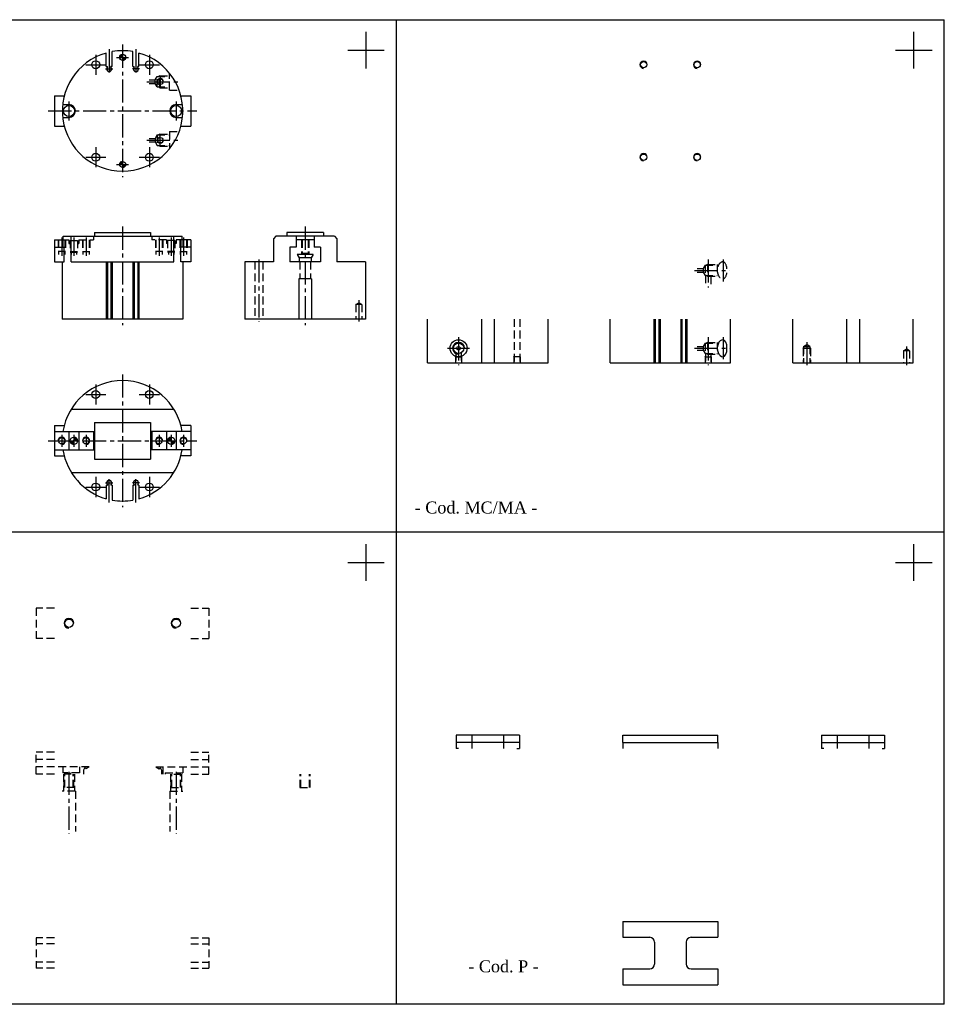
# Model space of a CAD drawing. Header units: millimetres. Extents: x 1404 to 2754, y 1694 to 2503.
# Tile 2 of 2: x 1995 to 2754, y 1694 to 2503. Entities that reach past the tile are written whole.
import ezdxf

# ---------------------------------------------------------------- set-up
doc = ezdxf.new("R2010")
doc.units = ezdxf.units.MM
doc.linetypes.add('CENTER2', pattern=[28.575, 19.05, -3.175, 3.175, -3.175])
doc.linetypes.add('DASHED2', pattern=[9.525, 6.35, -3.175])
doc.layers.add('1', color=2, linetype='DASHED2')
doc.layers.add('2', color=1, linetype='CENTER2')
doc.styles.get("Standard").update_dxf_attribs({"font": 'isocp.shx', "bigfont": 'chineset.shx'})

msp = doc.modelspace()

# ---------------------------------------------------------------- hatches: boundary and pattern name
h = msp.add_hatch()
h.set_pattern_fill('ANSI31', scale=0.025, style=0)
h.set_pattern_definition([(45, (1584.50592, 2191.26899), (-0.056126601, 0.056126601), [])])
h.paths.add_polyline_path([(2079.36, 2474.86, 0.414214), (2076.86, 2472.36), (2079.36, 2472.36)])
h.paths.add_polyline_path([(2079.36, 2472.36), (2079.36, 2469.86, 0.414214), (2081.86, 2472.36)])
h.paths.add_polyline_path([(2079.36, 2386.86, 0.414214), (2076.86, 2384.36), (2079.36, 2384.36)])
h.paths.add_polyline_path([(2081.86, 2384.36), (2079.36, 2384.36), (2079.36, 2381.86, 0.414214)])
h = msp.add_hatch()
h.set_pattern_fill('ANSI31', scale=0.025, style=0)
h.set_pattern_definition([(135, (2568.22237, 2071.216585), (0.056126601, 0.056126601), [])])
h.paths.add_polyline_path([(2039.36, 2160.36, -0.414214), (2042.36, 2157.36), (2039.36, 2157.36)])
h.paths.add_polyline_path([(2039.36, 2154.36, -0.414214), (2036.36, 2157.36), (2039.36, 2157.36)])
h = msp.add_hatch()
h.set_pattern_fill('ANSI31', scale=0.025, style=0)
h.set_pattern_definition([(45, (1590.50592, 2071.216585), (-0.056126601, 0.056126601), [])])
h.paths.add_polyline_path([(2119.36, 2160.36, 0.414214), (2116.36, 2157.36), (2119.36, 2157.36)])
h.paths.add_polyline_path([(2119.36, 2154.36, 0.414214), (2122.36, 2157.36), (2119.36, 2157.36)])

# ---------------------------------------------------------------- linework, layer by layer
at = {"color": 7}
for p, q in [((1404.36, 2503.36), (2754.36, 2503.36)), ((2304.36, 1694.29), (2304.36, 2503.36)), ((2754.36, 1694.29), (2754.36, 2503.36)), ((2279.36, 2463.36), (2279.36, 2493.36)), ((2729.36, 2463.36), (2729.36, 2493.36)), ((2065.86, 2464.86), (2065.86, 2475.98)), ((2070.86, 2464.86), (2070.86, 2477.12)), ((2087.86, 2464.86), (2087.86, 2477.12)), ((2092.86, 2464.86), (2092.86, 2475.98)), ((2264.36, 2478.36), (2294.36, 2478.36)), ((2714.36, 2478.36), (2744.36, 2478.36)), ((2065.86, 2464.86), (2066.86, 2464.86)), ((2066.86, 2464.33), (2066.86, 2464.86)), ((2069.86, 2464.33), (2069.86, 2464.86)), ((2070.86, 2464.86), (2069.86, 2464.86)), ((2087.86, 2464.86), (2088.86, 2464.86)), ((2088.86, 2464.33), (2088.86, 2464.86)), ((2091.86, 2464.33), (2091.86, 2464.86)), ((2092.86, 2464.86), (2091.86, 2464.86)), ((2023.36, 2440.86), (2031.47, 2440.86)), ((2023.36, 2440.86), (2023.36, 2415.86)), ((2127.26, 2440.86), (2135.36, 2440.86)), ((2135.36, 2440.86), (2135.36, 2415.86)), ((2030.14, 2433.61), (2035.36, 2433.61)), ((2123.36, 2433.61), (2128.58, 2433.61)), ((2030.14, 2423.11), (2035.36, 2423.11)), ((2123.36, 2423.11), (2128.58, 2423.11)), ((2023.36, 2415.86), (2031.47, 2415.86)), ((2127.26, 2415.86), (2135.36, 2415.86)), ((2023.36, 2322.36), (2030.44, 2322.36)), ((2023.36, 2322.36), (2023.36, 2304.36)), ((2030.44, 2325.36), (2128.29, 2325.36)), ((2030.44, 2316.36), (2030.44, 2325.36)), ((2037.24, 2304.36), (2037.24, 2325.36)), ((2056.36, 2328.36), (2102.36, 2328.36)), ((2056.36, 2328.36), (2056.36, 2325.36)), ((2102.36, 2328.36), (2102.36, 2325.36)), ((2121.49, 2304.36), (2121.49, 2325.36)), ((2128.29, 2316.36), (2128.29, 2325.36)), ((2135.36, 2322.36), (2128.29, 2322.36)), ((2135.36, 2322.36), (2135.36, 2304.36)), ((2205.36, 2325.36), (2203.36, 2323.36)), ((2203.36, 2323.36), (2203.36, 2304.36)), ((2253.36, 2325.36), (2205.36, 2325.36)), ((2244.36, 2328.36), (2214.36, 2328.36)), ((2214.36, 2328.36), (2214.36, 2325.36)), ((2221.86, 2325.36), (2221.86, 2316.36)), ((2236.86, 2322.36), (2221.86, 2322.36)), ((2236.86, 2325.36), (2236.86, 2316.36)), ((2244.36, 2328.36), (2244.36, 2325.36)), ((2253.36, 2325.36), (2255.36, 2323.36)), ((2255.36, 2323.36), (2255.36, 2304.36)), ((2023.36, 2316.36), (2031.47, 2316.36)), ((2031.47, 2304.36), (2031.47, 2316.36)), ((2127.26, 2304.36), (2127.26, 2316.36)), ((2135.36, 2316.36), (2127.26, 2316.36)), ((2216.86, 2316.36), (2216.86, 2304.36)), ((2221.86, 2316.36), (2216.86, 2316.36)), ((2241.86, 2316.36), (2236.86, 2316.36)), ((2241.86, 2316.36), (2241.86, 2304.36)), ((2222.86, 2310.36), (2224.36, 2307.76)), ((2235.86, 2310.36), (2222.86, 2310.36)), ((2224.36, 2307.76), (2224.36, 2304.36)), ((2234.36, 2307.76), (2224.36, 2307.76)), ((2235.86, 2310.36), (2234.36, 2307.76)), ((2234.36, 2307.76), (2234.36, 2304.36)), ((2023.36, 2304.36), (2031.47, 2304.36)), ((2029.86, 2304.36), (2029.86, 2257.36)), ((2037.24, 2304.36), (2121.49, 2304.36)), ((2065.86, 2304.36), (2065.86, 2257.36)), ((2066.86, 2304.36), (2066.86, 2257.36)), ((2069.86, 2304.36), (2069.86, 2257.36)), ((2070.86, 2304.36), (2070.86, 2257.36)), ((2087.86, 2304.36), (2087.86, 2257.36)), ((2088.86, 2304.36), (2088.86, 2257.36)), ((2091.86, 2304.36), (2091.86, 2257.36)), ((2092.86, 2304.36), (2092.86, 2257.36)), ((2135.36, 2304.36), (2127.26, 2304.36)), ((2128.86, 2304.36), (2128.86, 2257.36)), ((2179.86, 2304.36), (2179.86, 2257.36)), ((2203.36, 2304.36), (2179.86, 2304.36)), ((2241.86, 2304.36), (2216.86, 2304.36)), ((2278.86, 2304.36), (2255.36, 2304.36)), ((2278.86, 2304.36), (2278.86, 2257.36)), ((2224.11, 2290.36), (2224.11, 2257.36)), ((2234.61, 2290.36), (2224.11, 2290.36)), ((2234.61, 2290.36), (2234.61, 2257.36)), ((2128.86, 2257.36), (2029.86, 2257.36)), ((2278.86, 2257.36), (2179.86, 2257.36)), ((2329.86, 2221.36), (2329.86, 2257.36)), ((2374.11, 2257.36), (2374.11, 2221.36)), ((2384.61, 2257.36), (2384.61, 2221.36)), ((2428.86, 2221.36), (2428.86, 2257.36)), ((2479.86, 2221.36), (2479.86, 2257.36)), ((2515.86, 2257.36), (2515.86, 2221.36)), ((2516.86, 2257.36), (2516.86, 2221.36)), ((2519.86, 2257.36), (2519.86, 2221.36)), ((2520.86, 2257.36), (2520.86, 2221.36)), ((2537.86, 2257.36), (2537.86, 2221.36)), ((2538.86, 2257.36), (2538.86, 2221.36)), ((2541.86, 2257.36), (2541.86, 2221.36)), ((2542.86, 2257.36), (2542.86, 2221.36)), ((2578.86, 2221.36), (2578.86, 2257.36)), ((2629.86, 2221.36), (2629.86, 2257.36)), ((2674.11, 2257.36), (2674.11, 2221.36)), ((2684.61, 2257.36), (2684.61, 2221.36)), ((2728.86, 2221.36), (2728.86, 2257.36)), ((2329.86, 2221.36), (2428.86, 2221.36)), ((2479.86, 2221.36), (2578.86, 2221.36)), ((2629.86, 2221.36), (2728.86, 2221.36)), ((2037.24, 2183.36), (2121.49, 2183.36)), ((2023.36, 2169.86), (2023.36, 2144.86)), ((2023.36, 2169.86), (2031.47, 2169.86)), ((2056.36, 2172.36), (2056.36, 2142.36)), ((2056.36, 2172.36), (2102.36, 2172.36)), ((2102.36, 2172.36), (2102.36, 2142.36)), ((2135.36, 2169.86), (2127.26, 2169.86)), ((2135.36, 2169.86), (2135.36, 2144.86)), ((2023.36, 2164.86), (2056.36, 2164.86)), ((2035.36, 2164.86), (2035.36, 2149.86)), ((2043.36, 2164.86), (2043.36, 2149.86)), ((2055.36, 2164.86), (2055.36, 2149.86)), ((2135.36, 2164.86), (2102.36, 2164.86)), ((2103.36, 2164.86), (2103.36, 2149.86)), ((2115.36, 2164.86), (2115.36, 2149.86)), ((2123.36, 2164.86), (2123.36, 2149.86)), ((2023.36, 2149.86), (2056.36, 2149.86)), ((2023.36, 2144.86), (2031.47, 2144.86)), ((2135.36, 2149.86), (2102.36, 2149.86)), ((2135.36, 2144.86), (2127.26, 2144.86)), ((2056.36, 2142.36), (2102.36, 2142.36)), ((2037.24, 2131.36), (2121.49, 2131.36)), ((2065.86, 2120.86), (2065.86, 2109.73)), ((2065.86, 2120.86), (2066.86, 2120.86)), ((2066.86, 2121.39), (2066.86, 2120.86)), ((2069.86, 2121.39), (2069.86, 2120.86)), ((2070.86, 2120.86), (2069.86, 2120.86)), ((2070.86, 2120.86), (2070.86, 2108.59)), ((2087.86, 2120.86), (2087.86, 2108.59)), ((2087.86, 2120.86), (2088.86, 2120.86)), ((2088.86, 2121.39), (2088.86, 2120.86)), ((2091.86, 2121.39), (2091.86, 2120.86)), ((2092.86, 2120.86), (2091.86, 2120.86)), ((2092.86, 2120.86), (2092.86, 2109.73)), ((2754.36, 2082.36), (1404.36, 2082.36)), ((2279.36, 2042.36), (2279.36, 2072.36)), ((2729.36, 2042.36), (2729.36, 2072.36)), ((2264.36, 2057.36), (2294.36, 2057.36)), ((2714.36, 2057.36), (2744.36, 2057.36)), ((2405.36, 1915.36), (2353.36, 1915.36)), ((2353.36, 1915.36), (2353.36, 1909.36)), ((2366.36, 1915.36), (2366.36, 1909.36)), ((2392.36, 1915.36), (2392.36, 1909.36)), ((2405.36, 1915.36), (2405.36, 1909.36)), ((2490.36, 1909.36), (2490.36, 1915.36)), ((2490.36, 1915.36), (2568.36, 1915.36)), ((2568.36, 1909.36), (2568.36, 1915.36)), ((2653.36, 1915.36), (2705.36, 1915.36)), ((2653.36, 1915.36), (2653.36, 1909.36)), ((2666.36, 1915.36), (2666.36, 1909.36)), ((2692.36, 1915.36), (2692.36, 1909.36)), ((2705.36, 1915.36), (2705.36, 1909.36)), ((2405.36, 1909.36), (2353.36, 1909.36)), ((2490.36, 1909.36), (2568.36, 1909.36)), ((2653.36, 1909.36), (2705.36, 1909.36)), ((2490.36, 1762.36), (2568.36, 1762.36)), ((2490.36, 1762.36), (2490.36, 1749.36)), ((2568.36, 1762.36), (2568.36, 1749.36)), ((2490.36, 1749.36), (2512.36, 1749.36)), ((2546.36, 1749.36), (2568.36, 1749.36)), ((2516.36, 1745.36), (2516.36, 1727.36)), ((2542.36, 1745.36), (2542.36, 1727.36)), ((2490.36, 1723.36), (2512.36, 1723.36)), ((2490.36, 1723.36), (2490.36, 1710.36)), ((2546.36, 1723.36), (2568.36, 1723.36)), ((2568.36, 1723.36), (2568.36, 1710.36)), ((2490.36, 1710.36), (2568.36, 1710.36)), ((2754.36, 1694.29), (1404.36, 1694.29))]:
    msp.add_line(p, q, dxfattribs=at)
at = {"color": 7, "linetype": 'DASHED2'}
for p, q in [((2008.36, 2019.86), (2008.36, 1994.86)), ((2023.36, 2019.86), (2008.36, 2019.86)), ((2135.36, 2019.86), (2150.36, 2019.86)), ((2150.36, 2019.86), (2150.36, 1994.86)), ((2023.36, 1994.86), (2008.36, 1994.86)), ((2135.36, 1994.86), (2150.36, 1994.86)), ((2008.36, 1883.36), (2008.36, 1901.36)), ((2023.36, 1901.36), (2008.36, 1901.36)), ((2135.36, 1901.36), (2150.36, 1901.36)), ((2150.36, 1883.36), (2150.36, 1901.36)), ((2353.36, 1909.36), (2353.36, 1904.36)), ((2355.36, 1904.36), (2353.36, 1904.36)), ((2366.36, 1909.36), (2366.36, 1904.36)), ((2392.36, 1909.36), (2392.36, 1904.36)), ((2403.36, 1904.36), (2405.36, 1904.36)), ((2405.36, 1909.36), (2405.36, 1904.36)), ((2490.36, 1909.36), (2490.36, 1904.36)), ((2568.36, 1909.36), (2568.36, 1904.36)), ((2653.36, 1909.36), (2653.36, 1904.36)), ((2655.36, 1904.36), (2653.36, 1904.36)), ((2666.36, 1909.36), (2666.36, 1904.36)), ((2692.36, 1909.36), (2692.36, 1904.36)), ((2703.36, 1904.36), (2705.36, 1904.36)), ((2705.36, 1909.36), (2705.36, 1904.36)), ((2023.36, 1895.36), (2008.36, 1895.36)), ((2135.36, 1895.36), (2150.36, 1895.36)), ((2023.36, 1883.36), (2008.36, 1883.36)), ((2135.36, 1883.36), (2150.36, 1883.36)), ((2008.36, 1748.86), (2008.36, 1723.86)), ((2023.36, 1748.86), (2008.36, 1748.86)), ((2135.36, 1748.86), (2150.36, 1748.86)), ((2150.36, 1748.86), (2150.36, 1723.86)), ((2023.36, 1743.86), (2008.36, 1743.86)), ((2135.36, 1743.86), (2150.36, 1743.86)), ((2023.36, 1728.86), (2008.36, 1728.86)), ((2023.36, 1723.86), (2008.36, 1723.86)), ((2135.36, 1728.86), (2150.36, 1728.86)), ((2135.36, 1723.86), (2150.36, 1723.86))]:
    msp.add_line(p, q, dxfattribs=at)
at = {"color": 7}
for centre, radius in [((2057.36, 2466.36), 3.25), ((2079.36, 2472.36), 2.5), ((2101.36, 2466.36), 3.25), ((2507.36, 2466.36), 2.59), ((2551.36, 2466.36), 2.59), ((2110.36, 2452.36), 2.23), ((2035.36, 2428.36), 4.5), ((2123.36, 2428.36), 4.5), ((2110.36, 2404.36), 2.23), ((2057.36, 2390.36), 3.25), ((2079.36, 2384.36), 2.5), ((2101.36, 2390.36), 3.25), ((2507.36, 2390.36), 2.59), ((2551.36, 2390.36), 2.59), ((2355.36, 2233.36), 7), ((2355.36, 2233.36), 4.28), ((2355.36, 2233.36), 1.5), ((2057.36, 2195.36), 3.25), ((2101.36, 2195.36), 3.25), ((2039.36, 2157.36), 3), ((2119.36, 2157.36), 3), ((2029.36, 2157.36), 2.59), ((2049.36, 2157.36), 2.59), ((2109.36, 2157.36), 2.59), ((2129.36, 2157.36), 2.59), ((2057.36, 2119.36), 3.25), ((2101.36, 2119.36), 3.25), ((2035.36, 2007.36), 3.46), ((2123.36, 2007.36), 3.46)]:
    msp.add_circle(centre, radius, dxfattribs=at)
for centre, radius, start, end in [((2079.36, 2428.36), 49.5, 105.82662, 74.17338), ((2079.36, 2428.36), 49.5, 80.11233, 99.88767), ((2507.36, 2466.36), 3, 0, 270), ((2551.36, 2466.36), 3, 0, 270), ((2068.36, 2462.86), 2.1, 135.58469, 44.41531), ((2090.36, 2462.86), 2.1, 135.58469, 44.41531), ((2110.36, 2452.36), 2.5, 0, 270), ((2035.36, 2428.36), 5.25, 270, 90), ((2123.36, 2428.36), 5.25, 90, 270), ((2110.36, 2404.36), 2.5, 90, 0), ((2507.36, 2390.36), 3, 0, 270), ((2551.36, 2390.36), 3, 0, 270), ((2355.36, 2233.36), 4.86, 0, 270), ((2079.36, 2157.36), 49.5, 8.71474, 171.28526), ((2029.36, 2157.36), 3, 270, 180), ((2049.36, 2157.36), 3, 270, 180), ((2109.36, 2157.36), 3, 0, 270), ((2129.36, 2157.36), 3, 0, 270), ((2079.36, 2157.36), 49.5, 188.71474, 254.17338), ((2079.36, 2157.36), 49.5, 285.82662, 351.28526), ((2068.36, 2122.86), 2.1, 315.58469, 224.41531), ((2090.36, 2122.86), 2.1, 315.58469, 224.41531), ((2079.36, 2157.36), 49.5, 260.11233, 279.88767), ((2035.36, 2007.36), 4, 0, 270), ((2123.36, 2007.36), 4, 0, 270), ((2512.36, 1745.36), 4, 0, 90), ((2546.36, 1745.36), 4, 90, 180), ((2512.36, 1727.36), 4, 270, 0), ((2546.36, 1727.36), 4, 180, 270)]:
    msp.add_arc(centre, radius, start, end, dxfattribs=at)
for ratio, start_param, end_param in [(0.684658, 0, 3.141593), (0.456662, 3.141593, 6.283185)]:
    msp.add_ellipse((2572.66, 2233.36), major_axis=(0, 7), ratio=ratio, start_param=start_param, end_param=end_param, dxfattribs=at)
at = {"layer": '1', "color": 7}
for p, q in [((2101.26, 2453.86), (2106.26, 2453.86)), ((2106.26, 2453.86), (2107.86, 2456.64)), ((2106.26, 2450.86), (2106.26, 2453.86)), ((2107.86, 2456.64), (2117.86, 2456.64)), ((2107.86, 2448.08), (2107.86, 2456.64)), ((2109.86, 2457.22), (2108.86, 2456.64)), ((2109.86, 2447.5), (2109.86, 2457.22)), ((2109.86, 2457.22), (2117.86, 2457.22)), ((2117.86, 2445.36), (2117.86, 2459.47)), ((2101.26, 2450.86), (2106.26, 2450.86)), ((2107.86, 2448.08), (2106.26, 2450.86)), ((2107.86, 2448.08), (2117.86, 2448.08)), ((2109.86, 2447.5), (2108.86, 2448.08)), ((2109.86, 2447.5), (2117.86, 2447.5)), ((2117.86, 2445.36), (2125.85, 2445.36)), ((2117.86, 2411.36), (2117.86, 2397.24)), ((2117.86, 2411.36), (2125.85, 2411.36)), ((2101.26, 2405.86), (2106.26, 2405.86)), ((2107.86, 2408.64), (2106.26, 2405.86)), ((2106.26, 2405.86), (2106.26, 2402.86)), ((2107.86, 2408.64), (2117.86, 2408.64)), ((2107.86, 2408.64), (2107.86, 2400.08)), ((2109.86, 2409.22), (2108.86, 2408.64)), ((2109.86, 2409.22), (2109.86, 2399.5)), ((2109.86, 2409.22), (2117.86, 2409.22)), ((2101.26, 2402.86), (2106.26, 2402.86)), ((2106.26, 2402.86), (2107.86, 2400.08)), ((2107.86, 2400.08), (2117.86, 2400.08)), ((2109.86, 2399.5), (2108.86, 2400.08)), ((2109.86, 2399.5), (2117.86, 2399.5)), ((2026.36, 2322.36), (2026.36, 2312.86)), ((2026.77, 2322.36), (2026.77, 2310.36)), ((2030.44, 2322.36), (2035.36, 2322.36)), ((2031.95, 2322.36), (2031.95, 2310.36)), ((2032.36, 2322.36), (2032.36, 2312.86)), ((2035.36, 2322.36), (2035.36, 2319.36)), ((2035.36, 2322.36), (2035.36, 2319.36)), ((2043.36, 2322.36), (2055.36, 2322.36)), ((2043.36, 2322.36), (2043.36, 2319.36)), ((2046.36, 2322.36), (2046.36, 2312.86)), ((2046.77, 2322.36), (2046.77, 2310.36)), ((2051.95, 2322.36), (2051.95, 2310.36)), ((2052.36, 2322.36), (2052.36, 2312.86)), ((2055.36, 2325.36), (2055.36, 2322.36)), ((2103.36, 2325.36), (2103.36, 2322.36)), ((2115.36, 2322.36), (2103.36, 2322.36)), ((2106.36, 2322.36), (2106.36, 2312.86)), ((2106.77, 2322.36), (2106.77, 2310.36)), ((2111.95, 2322.36), (2111.95, 2310.36)), ((2112.36, 2322.36), (2112.36, 2312.86)), ((2115.36, 2322.36), (2115.36, 2319.36)), ((2128.29, 2322.36), (2123.36, 2322.36)), ((2123.36, 2322.36), (2123.36, 2319.36)), ((2123.36, 2322.36), (2123.36, 2319.36)), ((2126.36, 2322.36), (2126.36, 2312.86)), ((2126.77, 2322.36), (2126.77, 2310.36)), ((2131.95, 2322.36), (2131.95, 2310.36)), ((2132.36, 2322.36), (2132.36, 2312.86)), ((2226.36, 2322.36), (2226.36, 2311.36)), ((2226.77, 2322.36), (2226.77, 2310.36)), ((2231.95, 2322.36), (2231.95, 2310.36)), ((2232.36, 2322.36), (2232.36, 2311.36)), ((2035.36, 2319.36), (2036.36, 2319.36)), ((2036.36, 2321.86), (2036.36, 2312.36)), ((2036.36, 2321.86), (2042.36, 2321.86)), ((2042.36, 2321.86), (2042.36, 2312.36)), ((2042.36, 2319.36), (2043.36, 2319.36)), ((2116.36, 2319.36), (2115.36, 2319.36)), ((2116.36, 2321.86), (2116.36, 2312.36)), ((2122.36, 2321.86), (2116.36, 2321.86)), ((2122.36, 2321.86), (2122.36, 2312.36)), ((2123.36, 2319.36), (2122.36, 2319.36)), ((2032.36, 2312.86), (2026.36, 2312.86)), ((2036.36, 2312.86), (2042.36, 2312.86)), ((2036.36, 2312.36), (2042.36, 2312.36)), ((2037.11, 2312.36), (2037.11, 2310.36)), ((2041.61, 2312.36), (2041.61, 2310.36)), ((2046.36, 2312.86), (2052.36, 2312.86)), ((2112.36, 2312.86), (2106.36, 2312.86)), ((2122.36, 2312.86), (2116.36, 2312.86)), ((2122.36, 2312.36), (2116.36, 2312.36)), ((2117.11, 2312.36), (2117.11, 2310.36)), ((2121.61, 2312.36), (2121.61, 2310.36)), ((2126.36, 2312.86), (2132.36, 2312.86)), ((2232.36, 2311.36), (2226.36, 2311.36)), ((2188.11, 2304.36), (2188.11, 2257.36)), ((2194.61, 2304.36), (2194.61, 2257.36)), ((2224.86, 2304.36), (2224.86, 2290.36)), ((2233.86, 2304.36), (2233.86, 2290.36)), ((2551.26, 2298.86), (2556.26, 2298.86)), ((2557.86, 2301.64), (2556.26, 2298.86)), ((2556.26, 2298.86), (2556.26, 2295.86)), ((2557.86, 2301.64), (2567.86, 2301.64)), ((2557.86, 2301.64), (2557.86, 2293.08)), ((2559.86, 2302.22), (2558.86, 2301.64)), ((2559.86, 2302.22), (2567.86, 2302.22)), ((2559.86, 2302.22), (2559.86, 2292.5)), ((2567.86, 2302.22), (2567.86, 2292.5)), ((2551.26, 2295.86), (2556.26, 2295.86)), ((2556.26, 2295.86), (2557.86, 2293.08)), ((2557.86, 2293.08), (2567.86, 2293.08)), ((2558.13, 2293.08), (2558.13, 2285.36)), ((2559.86, 2292.5), (2558.86, 2293.08)), ((2559.86, 2292.5), (2567.86, 2292.5)), ((2562.59, 2292.5), (2562.59, 2285.36)), ((2270.86, 2269.36), (2273.36, 2270.8)), ((2270.86, 2269.36), (2270.86, 2257.36)), ((2275.86, 2269.36), (2270.86, 2269.36)), ((2275.86, 2269.36), (2273.36, 2270.8)), ((2275.86, 2269.36), (2275.86, 2257.36)), ((2401.13, 2257.36), (2401.13, 2221.36)), ((2405.59, 2257.36), (2405.59, 2221.36)), ((2551.26, 2234.86), (2556.26, 2234.86)), ((2557.86, 2237.64), (2556.26, 2234.86)), ((2556.26, 2234.86), (2556.26, 2231.86)), ((2557.86, 2237.64), (2567.86, 2237.64)), ((2557.86, 2237.64), (2557.86, 2229.08)), ((2559.86, 2238.22), (2558.86, 2237.64)), ((2559.86, 2238.22), (2567.86, 2238.22)), ((2559.86, 2238.22), (2559.86, 2228.5)), ((2567.86, 2238.22), (2567.86, 2228.5)), ((2638.36, 2233.36), (2638.77, 2234.07)), ((2638.36, 2233.36), (2638.36, 2221.36)), ((2638.36, 2233.36), (2644.36, 2233.36)), ((2638.77, 2234.86), (2641.36, 2236.35)), ((2638.77, 2234.86), (2638.77, 2221.36)), ((2638.77, 2234.86), (2643.95, 2234.86)), ((2643.95, 2234.86), (2641.36, 2236.35)), ((2643.95, 2234.86), (2643.95, 2221.36)), ((2644.36, 2233.36), (2643.95, 2234.07)), ((2644.36, 2233.36), (2644.36, 2221.36)), ((2352.86, 2226.36), (2353.13, 2226.83)), ((2352.86, 2226.36), (2352.86, 2221.36)), ((2352.86, 2226.36), (2357.86, 2226.36)), ((2353.13, 2229.7), (2353.13, 2221.36)), ((2357.59, 2229.7), (2357.59, 2221.36)), ((2357.86, 2226.36), (2357.59, 2226.83)), ((2357.86, 2226.36), (2357.86, 2221.36)), ((2400.86, 2226.36), (2401.13, 2226.83)), ((2405.86, 2226.36), (2400.86, 2226.36)), ((2400.86, 2226.36), (2400.86, 2221.36)), ((2405.86, 2226.36), (2405.59, 2226.83)), ((2405.86, 2226.36), (2405.86, 2221.36)), ((2551.26, 2231.86), (2556.26, 2231.86)), ((2556.26, 2231.86), (2557.86, 2229.08)), ((2557.86, 2229.08), (2567.86, 2229.08)), ((2557.86, 2226.36), (2558.13, 2226.83)), ((2557.86, 2226.36), (2557.86, 2221.36)), ((2557.86, 2226.36), (2562.86, 2226.36)), ((2558.13, 2229.08), (2558.13, 2221.36)), ((2559.86, 2228.5), (2558.86, 2229.08)), ((2559.86, 2228.5), (2567.86, 2228.5)), ((2562.59, 2228.5), (2562.59, 2221.36)), ((2562.86, 2226.36), (2562.59, 2226.83)), ((2562.86, 2226.36), (2562.86, 2221.36)), ((2720.86, 2231.36), (2723.36, 2232.8)), ((2720.86, 2231.36), (2720.86, 2221.36)), ((2725.86, 2231.36), (2720.86, 2231.36)), ((2725.86, 2231.36), (2723.36, 2232.8)), ((2725.86, 2231.36), (2725.86, 2221.36)), ((2051.95, 1889.36), (2008.36, 1889.36)), ((2030.36, 1889.36), (2030.36, 1884.36)), ((2043.86, 1889.36), (2043.86, 1884.36)), ((2048.77, 1889.36), (2047.27, 1886.76)), ((2047.27, 1886.76), (2047.27, 1883.36)), ((2049.36, 1887.86), (2048.27, 1888.49)), ((2051.95, 1889.36), (2049.36, 1887.86)), ((2106.77, 1889.36), (2150.36, 1889.36)), ((2106.77, 1889.36), (2109.36, 1887.86)), ((2109.36, 1887.86), (2110.45, 1888.49)), ((2109.95, 1889.36), (2111.45, 1886.76)), ((2111.45, 1886.76), (2111.45, 1883.36)), ((2112.36, 1889.36), (2112.36, 1883.36)), ((2128.86, 1889.36), (2128.86, 1884.36)), ((2034.36, 1884.36), (2030.36, 1884.36)), ((2030.86, 1883.36), (2030.86, 1869.36)), ((2031.36, 1872.36), (2031.36, 1883.36)), ((2037.24, 1883.36), (2031.47, 1883.36)), ((2031.9, 1872.36), (2031.9, 1883.36)), ((2034.36, 1884.36), (2034.36, 1883.36)), ((2036.36, 1884.36), (2036.36, 1883.36)), ((2043.86, 1884.36), (2036.36, 1884.36)), ((2038.82, 1872.36), (2038.82, 1883.36)), ((2039.36, 1872.36), (2039.36, 1883.36)), ((2039.86, 1883.36), (2039.86, 1869.36)), ((2114.36, 1884.36), (2128.86, 1884.36)), ((2114.36, 1884.36), (2114.36, 1883.36)), ((2118.86, 1883.36), (2118.86, 1869.36)), ((2119.36, 1872.36), (2119.36, 1883.36)), ((2119.9, 1872.36), (2119.9, 1883.36)), ((2121.49, 1883.36), (2127.26, 1883.36)), ((2126.82, 1872.36), (2126.82, 1883.36)), ((2127.36, 1872.36), (2127.36, 1883.36)), ((2127.86, 1883.36), (2127.86, 1869.36)), ((2225.36, 1872.36), (2225.36, 1883.36)), ((2225.9, 1872.36), (2225.9, 1883.36)), ((2232.82, 1872.36), (2232.82, 1883.36)), ((2233.36, 1872.36), (2233.36, 1883.36)), ((2040.61, 1869.36), (2029.86, 1869.36)), ((2039.86, 1872.36), (2030.86, 1872.36)), ((2040.61, 1869.36), (2040.61, 1836.36)), ((2118.11, 1869.36), (2118.11, 1836.36)), ((2118.11, 1869.36), (2128.86, 1869.36)), ((2118.86, 1872.36), (2127.86, 1872.36)), ((2224.86, 1872.36), (2233.86, 1872.36))]:
    msp.add_line(p, q, dxfattribs=at)
for ratio, start_param, end_param in [(0.684658, 0, 3.141593), (0.456662, 3.141593, 6.283185)]:
    msp.add_ellipse((2572.66, 2297.36), major_axis=(0, 7), ratio=ratio, start_param=start_param, end_param=end_param, dxfattribs=at)
at = {"layer": '2', "color": 7}
for p, q in [((2068.36, 2479.07), (2068.36, 2458.31)), ((2079.36, 2482.86), (2079.36, 2373.86)), ((2090.36, 2479.07), (2090.36, 2458.31)), ((2057.36, 2474.61), (2057.36, 2458.11)), ((2074.36, 2472.36), (2084.36, 2472.36)), ((2101.36, 2474.61), (2101.36, 2458.11)), ((2049.11, 2466.36), (2065.61, 2466.36)), ((2065.45, 2462.86), (2071.28, 2462.86)), ((2093.28, 2462.86), (2087.45, 2462.86)), ((2093.11, 2466.36), (2109.61, 2466.36)), ((2099.26, 2452.36), (2124.93, 2452.36)), ((2110.36, 2456.86), (2110.36, 2447.86)), ((2035.36, 2436.11), (2035.36, 2420.61)), ((2123.36, 2436.11), (2123.36, 2420.61)), ((2018.36, 2428.36), (2140.36, 2428.36)), ((2099.26, 2404.36), (2124.93, 2404.36)), ((2110.36, 2399.86), (2110.36, 2408.86)), ((2057.36, 2398.61), (2057.36, 2382.11)), ((2101.36, 2398.61), (2101.36, 2382.11)), ((2049.11, 2390.36), (2065.61, 2390.36)), ((2093.11, 2390.36), (2109.61, 2390.36)), ((2074.36, 2384.36), (2084.36, 2384.36)), ((2079.36, 2333.36), (2079.36, 2252.36)), ((2229.36, 2333.36), (2229.36, 2252.36)), ((2029.36, 2324.36), (2029.36, 2309.36)), ((2039.36, 2324.36), (2039.36, 2309.36)), ((2049.36, 2324.36), (2049.36, 2309.36)), ((2109.36, 2324.36), (2109.36, 2309.36)), ((2119.36, 2324.36), (2119.36, 2309.36)), ((2129.36, 2324.36), (2129.36, 2309.36)), ((2191.36, 2306.36), (2191.36, 2255.36)), ((2560.36, 2306.36), (2560.36, 2283.36)), ((2572.66, 2306.36), (2572.66, 2288.36)), ((2549.26, 2297.36), (2577.85, 2297.36)), ((2273.36, 2272.8), (2273.36, 2255.36)), ((2355.36, 2242.36), (2355.36, 2219.36)), ((2560.36, 2242.36), (2560.36, 2219.36)), ((2572.66, 2242.36), (2572.66, 2224.36)), ((2346.36, 2233.36), (2364.36, 2233.36)), ((2549.26, 2233.36), (2577.85, 2233.36)), ((2641.36, 2238.35), (2641.36, 2219.36)), ((2723.36, 2234.8), (2723.36, 2219.36)), ((2079.36, 2211.86), (2079.36, 2102.86)), ((2057.36, 2203.61), (2057.36, 2187.11)), ((2101.36, 2203.61), (2101.36, 2187.11)), ((2049.11, 2195.36), (2065.61, 2195.36)), ((2093.11, 2195.36), (2109.61, 2195.36)), ((2029.36, 2162.36), (2029.36, 2152.36)), ((2039.36, 2162.36), (2039.36, 2152.36)), ((2049.36, 2162.36), (2049.36, 2152.36)), ((2109.36, 2162.36), (2109.36, 2152.36)), ((2119.36, 2162.36), (2119.36, 2152.36)), ((2129.36, 2162.36), (2129.36, 2152.36)), ((2018.36, 2157.36), (2140.36, 2157.36)), ((2057.36, 2127.61), (2057.36, 2111.11)), ((2065.45, 2122.86), (2071.28, 2122.86)), ((2068.36, 2106.64), (2068.36, 2127.41)), ((2093.28, 2122.86), (2087.45, 2122.86)), ((2090.36, 2106.64), (2090.36, 2127.41)), ((2101.36, 2127.61), (2101.36, 2111.11)), ((2049.11, 2119.36), (2065.61, 2119.36)), ((2093.11, 2119.36), (2109.61, 2119.36)), ((2035.36, 1885.36), (2035.36, 1834.36)), ((2123.36, 1885.36), (2123.36, 1834.36))]:
    msp.add_line(p, q, dxfattribs=at)

# ---------------------------------------------------------------- texts
at = {"color": 7, "char_height": 9.8438, "width": 110.9378, "attachment_point": 7}
for s, insert in [('\\fRomantic|b0|i0|c2|p2;- Cod. MC/MA -', (2319.36, 2097.36)), ('\\fRomantic|b0|i0|c2|p2;- Cod. P -', (2363.38, 1720.37))]:
    msp.add_mtext(s, dxfattribs=dict(at, insert=insert))

doc.saveas('drawing.dxf')
